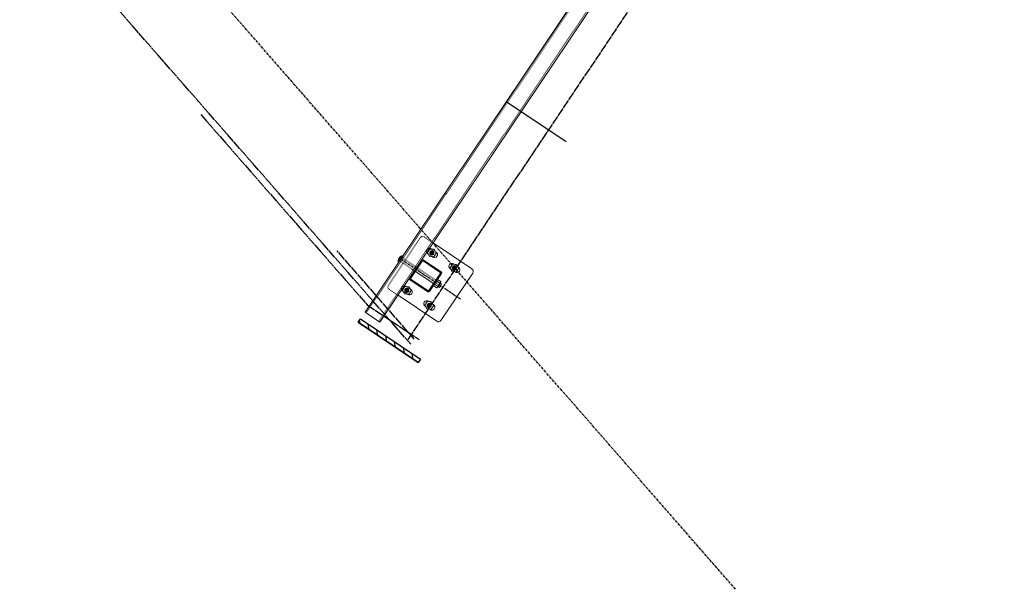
# Model space of a CAD drawing. Header units: inches. Extents: x 26089988 to 26091477, y 7484334 to 7485711.
# Tile 1 of 35: x 26090317 to 26090481, y 7484450 to 7484544. Entities that reach past the tile are written whole.
import ezdxf

# ---------------------------------------------------------------- set-up
doc = ezdxf.new("R2010")
doc.units = ezdxf.units.IN
doc.header["$MEASUREMENT"] = 0
for name, pattern in [('bcenterline', [0.5, 0.375, -0.03125, 0.0625, -0.03125]), ('bhiddenpr', [0.1875, 0.125, -0.0625]), ('brebarpr', [1.5625, 1.5, -0.0625]), ('DGN Style 2', [0.017105, 0.010263, -0.006842])]:
    doc.linetypes.add(name, pattern=pattern)
for name, color, linetype in [('BR_P_Brg_Centerline', 2, 'bcenterline'), ('BR_P_Gen_Joint_Filler', 2, 'Continuous'), ('BR_P_Rail_Centerline', 2, 'bcenterline'), ('BR_P_Rail_Hidden', 230, 'bhiddenpr'), ('BR_P_Rail_Object', 230, 'Continuous'), ('BR_P_Rail_Reinforcing', 30, 'brebarpr')]:
    doc.layers.add(name, color=color, linetype=linetype)

msp = doc.modelspace()

# ---------------------------------------------------------------- hatches: boundary and pattern name
at = {"layer": 'BR_P_Gen_Joint_Filler'}
h = msp.add_hatch(dxfattribs=at)
h.set_pattern_fill('ANSI31', color=256, scale=10)
h.set_pattern_definition([(101.15272, (26089666.6624, 7483892.577), (-1.2263939, -0.241781), [])])
h.paths.add_polyline_path([(26090373.75, 7484494.5), (26090373.4, 7484493.96), (26090383.36, 7484487.28), (26090383.72, 7484487.81)])
at = {"layer": 'BR_P_Rail_Object', "lineweight": 0}
h = msp.add_hatch(color=151, dxfattribs=at)
edge = h.paths.add_edge_path()
edge.add_arc((26090385.64, 7484505.49), 0.438, 56.1527, 416.1527, ccw=False)
h = msp.add_hatch(color=151, dxfattribs=at)
edge = h.paths.add_edge_path()
edge.add_arc((26090385.64, 7484505.49), 0.438, 56.1527, 416.1527, ccw=False)
h = msp.add_hatch(color=151, dxfattribs=at)
edge = h.paths.add_edge_path()
edge.add_arc((26090389.38, 7484502.98), 0.438, 56.1527, 416.1527, ccw=False)
h = msp.add_hatch(color=151, dxfattribs=at)
edge = h.paths.add_edge_path()
edge.add_arc((26090381.46, 7484499.26), 0.438, 56.1527, 416.1527, ccw=False)
h = msp.add_hatch(color=151, dxfattribs=at)
edge = h.paths.add_edge_path()
edge.add_arc((26090381.46, 7484499.26), 0.438, 56.1527, 416.1527, ccw=False)
h = msp.add_hatch(color=151, dxfattribs=at)
edge = h.paths.add_edge_path()
edge.add_arc((26090385.2, 7484496.75), 0.438, 56.1527, 416.1527, ccw=False)

# ---------------------------------------------------------------- linework, layer by layer
at = {"layer": 'BR_P_Brg_Centerline'}
msp.add_line((26090436.15, 7484449.54), (26089988.06, 7484962.24), dxfattribs=at)
at = {"layer": 'BR_P_Gen_Joint_Filler'}
msp.add_lwpolyline([(26090373.4, 7484493.96), (26090373.75, 7484494.5), (26090383.72, 7484487.81), (26090383.36, 7484487.28)], close=True, dxfattribs=at)
at = {"layer": 'BR_P_Rail_Centerline'}
msp.add_line((26090390.4, 7484497.78), (26090380.44, 7484504.46), dxfattribs=at)
at = {"layer": 'BR_P_Rail_Hidden', "color": 1, "linetype": 'DGN Style 2', "lineweight": 0}
for p, q in [((26090374.73, 7484495.5), (26090807.65, 7485141.04)), ((26090376.8, 7484494.11), (26090809.73, 7485139.65)), ((26090383.71, 7484507.99), (26090378.42, 7484500.1)), ((26090383.71, 7484507.99), (26090378.42, 7484500.1)), ((26090384.4, 7484508.13), (26090385.85, 7484507.15)), ((26090384.4, 7484508.13), (26090385.85, 7484507.15)), ((26090385.61, 7484506.12), (26090386.23, 7484505.69)), ((26090385.61, 7484506.12), (26090386.23, 7484505.69)), ((26090385.05, 7484505.28), (26090385.68, 7484504.86)), ((26090385.05, 7484505.28), (26090385.68, 7484504.86)), ((26090388.79, 7484502.78), (26090389.42, 7484502.36)), ((26090389.34, 7484503.61), (26090389.97, 7484503.19)), ((26090378.55, 7484499.41), (26090380.01, 7484498.43)), ((26090378.55, 7484499.41), (26090380.01, 7484498.43)), ((26090380.87, 7484499.06), (26090381.5, 7484498.63)), ((26090380.87, 7484499.06), (26090381.5, 7484498.63)), ((26090381.43, 7484499.89), (26090382.06, 7484499.46)), ((26090381.43, 7484499.89), (26090382.06, 7484499.46)), ((26090384.61, 7484496.55), (26090385.24, 7484496.13)), ((26090385.17, 7484497.38), (26090385.79, 7484496.96))]:
    msp.add_line(p, q, dxfattribs=at)
at = {"layer": 'BR_P_Rail_Hidden', "color": 1, "linetype": 'DGN Style 2'}
for p, q in [((26090380.18, 7484504.07), (26090380.36, 7484503.95)), ((26090380.18, 7484504.07), (26090380.36, 7484503.95)), ((26090380.88, 7484504.73), (26090380.36, 7484503.95)), ((26090380.88, 7484504.73), (26090380.36, 7484503.95)), ((26090380.45, 7484504.08), (26090386.08, 7484500.3)), ((26090380.7, 7484504.85), (26090380.88, 7484504.73)), ((26090380.7, 7484504.85), (26090380.88, 7484504.73)), ((26090380.79, 7484504.6), (26090386.43, 7484500.82))]:
    msp.add_line(p, q, dxfattribs=at)
at = {"layer": 'BR_P_Rail_Hidden', "color": 1, "linetype": 'DGN Style 2', "lineweight": 0}
msp.add_arc((26090384.12, 7484507.71), 0.5, 56.1527, 146.1527, dxfattribs=at)
msp.add_arc((26090384.12, 7484507.71), 0.5, 56.1527, 146.1527, dxfattribs=at)
at = {"layer": 'BR_P_Rail_Hidden', "color": 1, "linetype": 'DGN Style 2', "lineweight": 0, "extrusion": (0, 0, -1)}
msp.add_arc((-26090378.83, 7484499.82), 0.5, 303.8473, 33.8473, dxfattribs=at)
msp.add_arc((-26090378.83, 7484499.82), 0.5, 303.8473, 33.8473, dxfattribs=at)
at = {"layer": 'BR_P_Rail_Object', "color": 2, "lineweight": 13}
for p, q in [((26090374.52, 7484495.64), (26090807.45, 7485141.18)), ((26090809.94, 7485139.51), (26090377.01, 7484493.97)), ((26090377.01, 7484493.97), (26090374.52, 7484495.64))]:
    msp.add_line(p, q, dxfattribs=at)
at = {"layer": 'BR_P_Rail_Object'}
for p, q in [((26090407.95, 7484523.94), (26090397.98, 7484530.62)), ((26090373.75, 7484494.5), (26090383.72, 7484487.81)), ((26090373.4, 7484493.96), (26090383.36, 7484487.28))]:
    msp.add_line(p, q, dxfattribs=at)
at = {"layer": 'BR_P_Rail_Object', "color": 5, "lineweight": 0}
for p, q in [((26090385.51, 7484506.18), (26090385.61, 7484506.12)), ((26090385.51, 7484506.18), (26090385.61, 7484506.12)), ((26090386.23, 7484505.69), (26090386.34, 7484505.63)), ((26090386.23, 7484505.69), (26090386.34, 7484505.63)), ((26090383.93, 7484504.29), (26090381.93, 7484501.3)), ((26090383.93, 7484504.29), (26090381.93, 7484501.3)), ((26090384.03, 7484504.12), (26090382.12, 7484501.27)), ((26090384.03, 7484504.12), (26090382.12, 7484501.27)), ((26090384.18, 7484504.15), (26090387.04, 7484502.24)), ((26090384.21, 7484504.34), (26090387.2, 7484502.34)), ((26090384.95, 7484505.35), (26090385.05, 7484505.28)), ((26090384.95, 7484505.35), (26090385.05, 7484505.28)), ((26090385.68, 7484504.86), (26090385.78, 7484504.8)), ((26090385.68, 7484504.86), (26090385.78, 7484504.8)), ((26090388.69, 7484502.85), (26090388.79, 7484502.78)), ((26090389.24, 7484503.68), (26090389.34, 7484503.61)), ((26090389.42, 7484502.36), (26090389.52, 7484502.29)), ((26090389.97, 7484503.19), (26090390.07, 7484503.12)), ((26090381.98, 7484501.02), (26090384.97, 7484499.01)), ((26090382.15, 7484501.12), (26090385, 7484499.2)), ((26090387.07, 7484502.09), (26090385.15, 7484499.23)), ((26090387.25, 7484502.06), (26090385.25, 7484499.07)), ((26090380.77, 7484499.12), (26090380.87, 7484499.06)), ((26090380.77, 7484499.12), (26090380.87, 7484499.06)), ((26090381.33, 7484499.95), (26090381.43, 7484499.89)), ((26090381.33, 7484499.95), (26090381.43, 7484499.89)), ((26090382.06, 7484499.46), (26090382.16, 7484499.4)), ((26090382.06, 7484499.46), (26090382.16, 7484499.4)), ((26090381.5, 7484498.63), (26090381.6, 7484498.57)), ((26090381.5, 7484498.63), (26090381.6, 7484498.57)), ((26090385.07, 7484497.45), (26090385.17, 7484497.38)), ((26090384.51, 7484496.62), (26090384.61, 7484496.55)), ((26090385.24, 7484496.13), (26090385.34, 7484496.06)), ((26090385.79, 7484496.96), (26090385.9, 7484496.89))]:
    msp.add_line(p, q, dxfattribs=at)
at = {"layer": 'BR_P_Rail_Object', "color": 5, "lineweight": 13}
for p, q in [((26090385.85, 7484507.15), (26090392.29, 7484502.84)), ((26090392.43, 7484502.14), (26090387.14, 7484494.25)), ((26090380.01, 7484498.43), (26090386.44, 7484494.12))]:
    msp.add_line(p, q, dxfattribs=at)
at = {"layer": 'BR_P_Rail_Object', "color": 151, "linetype": 'Continuous', "lineweight": 13}
for p, q in [((26090380.02, 7484504.16), (26090380.27, 7484504.2)), ((26090380.02, 7484504.16), (26090380.27, 7484504.2)), ((26090380.02, 7484504.14), (26090380.25, 7484504.19)), ((26090380.02, 7484504.14), (26090380.25, 7484504.19)), ((26090380.02, 7484504.13), (26090380.24, 7484504.17)), ((26090380.02, 7484504.13), (26090380.24, 7484504.17)), ((26090380.02, 7484504.12), (26090380.23, 7484504.16)), ((26090380.02, 7484504.12), (26090380.23, 7484504.16)), ((26090380.02, 7484504.1), (26090380.22, 7484504.14)), ((26090380.02, 7484504.1), (26090380.22, 7484504.14)), ((26090380.06, 7484503.9), (26090380.02, 7484504.1)), ((26090380.06, 7484503.9), (26090380.02, 7484504.1)), ((26090380.03, 7484504.25), (26090380.34, 7484504.31)), ((26090380.03, 7484504.25), (26090380.34, 7484504.31)), ((26090380.03, 7484504.24), (26090380.33, 7484504.3)), ((26090380.03, 7484504.24), (26090380.33, 7484504.3)), ((26090380.03, 7484504.23), (26090380.32, 7484504.28)), ((26090380.03, 7484504.23), (26090380.32, 7484504.28)), ((26090380.03, 7484504.21), (26090380.31, 7484504.27)), ((26090380.03, 7484504.21), (26090380.31, 7484504.27)), ((26090380.1, 7484503.95), (26090380.03, 7484504.26)), ((26090380.1, 7484503.95), (26090380.03, 7484504.26)), ((26090380.03, 7484504.2), (26090380.3, 7484504.25)), ((26090380.03, 7484504.2), (26090380.3, 7484504.25)), ((26090380.03, 7484504.18), (26090380.29, 7484504.24)), ((26090380.03, 7484504.18), (26090380.29, 7484504.24)), ((26090380.03, 7484504.17), (26090380.28, 7484504.22)), ((26090380.08, 7484503.94), (26090380.03, 7484504.22)), ((26090380.03, 7484504.17), (26090380.28, 7484504.22)), ((26090380.08, 7484503.94), (26090380.03, 7484504.22)), ((26090380.07, 7484503.92), (26090380.03, 7484504.17)), ((26090380.07, 7484503.92), (26090380.03, 7484504.17)), ((26090380.03, 7484504.09), (26090380.21, 7484504.13)), ((26090380.03, 7484504.09), (26090380.21, 7484504.13)), ((26090380.03, 7484504.08), (26090380.2, 7484504.11)), ((26090380.03, 7484504.08), (26090380.2, 7484504.11)), ((26090380.03, 7484504.06), (26090380.19, 7484504.09)), ((26090380.03, 7484504.06), (26090380.19, 7484504.09)), ((26090380.03, 7484504.05), (26090380.18, 7484504.08)), ((26090380.03, 7484504.05), (26090380.18, 7484504.08)), ((26090380.03, 7484504.04), (26090380.17, 7484504.06)), ((26090380.03, 7484504.04), (26090380.17, 7484504.06)), ((26090380.03, 7484504.02), (26090380.16, 7484504.05)), ((26090380.03, 7484504.02), (26090380.16, 7484504.05)), ((26090380.03, 7484504.01), (26090380.15, 7484504.03)), ((26090380.03, 7484504.01), (26090380.15, 7484504.03)), ((26090380.03, 7484504), (26090380.14, 7484504.02)), ((26090380.03, 7484504), (26090380.14, 7484504.02)), ((26090380.04, 7484504.31), (26090380.38, 7484504.38)), ((26090380.04, 7484504.31), (26090380.38, 7484504.38)), ((26090380.04, 7484504.3), (26090380.37, 7484504.36)), ((26090380.04, 7484504.3), (26090380.37, 7484504.36)), ((26090380.04, 7484504.28), (26090380.36, 7484504.35)), ((26090380.04, 7484504.28), (26090380.36, 7484504.35)), ((26090380.04, 7484504.27), (26090380.35, 7484504.33)), ((26090380.04, 7484504.27), (26090380.35, 7484504.33)), ((26090380.11, 7484503.97), (26090380.04, 7484504.3)), ((26090380.11, 7484503.97), (26090380.04, 7484504.3)), ((26090380.04, 7484503.98), (26090380.13, 7484504)), ((26090380.04, 7484503.98), (26090380.13, 7484504)), ((26090380.04, 7484503.97), (26090380.12, 7484503.99)), ((26090380.04, 7484503.97), (26090380.12, 7484503.99)), ((26090380.04, 7484503.96), (26090380.11, 7484503.97)), ((26090380.04, 7484503.96), (26090380.11, 7484503.97)), ((26090380.04, 7484503.94), (26090380.1, 7484503.95)), ((26090380.04, 7484503.94), (26090380.1, 7484503.95)), ((26090380.05, 7484504.35), (26090380.41, 7484504.42)), ((26090380.05, 7484504.35), (26090380.41, 7484504.42)), ((26090380.05, 7484504.34), (26090380.4, 7484504.41)), ((26090380.05, 7484504.34), (26090380.4, 7484504.41)), ((26090380.05, 7484504.32), (26090380.39, 7484504.39)), ((26090380.05, 7484504.32), (26090380.39, 7484504.39)), ((26090380.13, 7484504), (26090380.05, 7484504.36)), ((26090380.13, 7484504), (26090380.05, 7484504.36)), ((26090380.12, 7484503.98), (26090380.05, 7484504.33)), ((26090380.12, 7484503.98), (26090380.05, 7484504.33)), ((26090380.06, 7484504.4), (26090380.44, 7484504.47)), ((26090380.06, 7484504.4), (26090380.44, 7484504.47)), ((26090380.06, 7484504.38), (26090380.43, 7484504.45)), ((26090380.06, 7484504.38), (26090380.43, 7484504.45)), ((26090380.06, 7484504.37), (26090380.42, 7484504.44)), ((26090380.06, 7484504.37), (26090380.42, 7484504.44)), ((26090380.14, 7484504.01), (26090380.06, 7484504.39)), ((26090380.14, 7484504.01), (26090380.06, 7484504.39)), ((26090380.07, 7484504.42), (26090380.46, 7484504.5)), ((26090380.07, 7484504.42), (26090380.46, 7484504.5)), ((26090380.07, 7484504.41), (26090380.45, 7484504.49)), ((26090380.07, 7484504.41), (26090380.45, 7484504.49)), ((26090380.15, 7484504.03), (26090380.07, 7484504.42)), ((26090380.15, 7484504.03), (26090380.07, 7484504.42)), ((26090380.08, 7484504.45), (26090380.49, 7484504.53)), ((26090380.08, 7484504.45), (26090380.49, 7484504.53)), ((26090380.08, 7484504.44), (26090380.48, 7484504.52)), ((26090380.08, 7484504.44), (26090380.48, 7484504.52)), ((26090380.16, 7484504.05), (26090380.08, 7484504.44)), ((26090380.16, 7484504.05), (26090380.08, 7484504.44)), ((26090380.09, 7484504.47), (26090380.5, 7484504.55)), ((26090380.09, 7484504.47), (26090380.5, 7484504.55)), ((26090380.17, 7484504.06), (26090380.09, 7484504.47)), ((26090380.17, 7484504.06), (26090380.09, 7484504.47)), ((26090380.1, 7484504.5), (26090380.52, 7484504.58)), ((26090380.1, 7484504.5), (26090380.52, 7484504.58)), ((26090380.1, 7484504.48), (26090380.51, 7484504.56)), ((26090380.1, 7484504.48), (26090380.51, 7484504.56)), ((26090380.18, 7484504.08), (26090380.1, 7484504.49)), ((26090380.18, 7484504.08), (26090380.1, 7484504.49)), ((26090380.11, 7484504.51), (26090380.53, 7484504.6)), ((26090380.11, 7484504.51), (26090380.53, 7484504.6)), ((26090380.19, 7484504.09), (26090380.11, 7484504.51)), ((26090380.19, 7484504.09), (26090380.11, 7484504.51)), ((26090380.12, 7484504.54), (26090380.55, 7484504.63)), ((26090380.12, 7484504.54), (26090380.55, 7484504.63)), ((26090380.12, 7484504.53), (26090380.54, 7484504.61)), ((26090380.12, 7484504.53), (26090380.54, 7484504.61)), ((26090380.2, 7484504.11), (26090380.12, 7484504.53)), ((26090380.2, 7484504.11), (26090380.12, 7484504.53)), ((26090380.13, 7484504.56), (26090380.56, 7484504.64)), ((26090380.13, 7484504.56), (26090380.56, 7484504.64)), ((26090380.21, 7484504.12), (26090380.13, 7484504.55)), ((26090380.21, 7484504.12), (26090380.13, 7484504.55)), ((26090380.14, 7484504.57), (26090380.57, 7484504.66)), ((26090380.14, 7484504.57), (26090380.57, 7484504.66)), ((26090380.22, 7484504.14), (26090380.14, 7484504.57)), ((26090380.22, 7484504.14), (26090380.14, 7484504.57)), ((26090380.15, 7484504.59), (26090380.58, 7484504.67)), ((26090380.15, 7484504.59), (26090380.58, 7484504.67)), ((26090380.23, 7484504.15), (26090380.15, 7484504.59)), ((26090380.23, 7484504.15), (26090380.15, 7484504.59)), ((26090380.16, 7484504.6), (26090380.59, 7484504.69)), ((26090380.16, 7484504.6), (26090380.59, 7484504.69)), ((26090380.24, 7484504.17), (26090380.16, 7484504.6)), ((26090380.24, 7484504.17), (26090380.16, 7484504.6)), ((26090380.17, 7484504.62), (26090380.6, 7484504.71)), ((26090380.17, 7484504.62), (26090380.6, 7484504.71)), ((26090380.25, 7484504.19), (26090380.17, 7484504.62)), ((26090380.25, 7484504.19), (26090380.17, 7484504.62)), ((26090380.18, 7484504.64), (26090380.61, 7484504.72)), ((26090380.18, 7484504.64), (26090380.61, 7484504.72)), ((26090380.26, 7484504.2), (26090380.18, 7484504.64)), ((26090380.26, 7484504.2), (26090380.18, 7484504.64)), ((26090380.19, 7484504.65), (26090380.62, 7484504.74)), ((26090380.19, 7484504.65), (26090380.62, 7484504.74)), ((26090380.27, 7484504.22), (26090380.19, 7484504.65)), ((26090380.27, 7484504.22), (26090380.19, 7484504.65)), ((26090380.2, 7484504.67), (26090380.63, 7484504.75)), ((26090380.2, 7484504.67), (26090380.63, 7484504.75)), ((26090380.28, 7484504.23), (26090380.2, 7484504.67)), ((26090380.28, 7484504.23), (26090380.2, 7484504.67)), ((26090380.21, 7484504.68), (26090380.64, 7484504.77)), ((26090380.21, 7484504.68), (26090380.64, 7484504.77)), ((26090380.29, 7484504.25), (26090380.21, 7484504.68)), ((26090380.29, 7484504.25), (26090380.21, 7484504.68)), ((26090380.22, 7484504.7), (26090380.65, 7484504.78)), ((26090380.22, 7484504.7), (26090380.65, 7484504.78)), ((26090380.31, 7484504.26), (26090380.22, 7484504.69)), ((26090380.31, 7484504.26), (26090380.22, 7484504.69)), ((26090380.32, 7484504.28), (26090380.23, 7484504.71)), ((26090380.32, 7484504.28), (26090380.23, 7484504.71)), ((26090380.24, 7484504.72), (26090380.66, 7484504.8)), ((26090380.24, 7484504.72), (26090380.66, 7484504.8)), ((26090380.33, 7484504.3), (26090380.24, 7484504.72)), ((26090380.33, 7484504.3), (26090380.24, 7484504.72)), ((26090380.25, 7484504.73), (26090380.67, 7484504.82)), ((26090380.25, 7484504.73), (26090380.67, 7484504.82)), ((26090380.34, 7484504.31), (26090380.25, 7484504.73)), ((26090380.34, 7484504.31), (26090380.25, 7484504.73)), ((26090380.35, 7484504.33), (26090380.26, 7484504.75)), ((26090380.35, 7484504.33), (26090380.26, 7484504.75)), ((26090380.27, 7484504.75), (26090380.69, 7484504.83)), ((26090380.27, 7484504.75), (26090380.69, 7484504.83)), ((26090380.28, 7484504.77), (26090380.7, 7484504.85)), ((26090380.28, 7484504.77), (26090380.7, 7484504.85)), ((26090380.36, 7484504.34), (26090380.28, 7484504.76)), ((26090380.36, 7484504.34), (26090380.28, 7484504.76)), ((26090380.37, 7484504.36), (26090380.29, 7484504.77)), ((26090380.37, 7484504.36), (26090380.29, 7484504.77)), ((26090380.3, 7484504.78), (26090380.71, 7484504.86)), ((26090380.3, 7484504.78), (26090380.71, 7484504.86)), ((26090380.38, 7484504.37), (26090380.3, 7484504.78)), ((26090380.38, 7484504.37), (26090380.3, 7484504.78)), ((26090380.39, 7484504.39), (26090380.31, 7484504.79)), ((26090380.39, 7484504.39), (26090380.31, 7484504.79)), ((26090380.32, 7484504.8), (26090380.72, 7484504.88)), ((26090380.32, 7484504.8), (26090380.72, 7484504.88)), ((26090380.4, 7484504.41), (26090380.32, 7484504.8)), ((26090380.4, 7484504.41), (26090380.32, 7484504.8)), ((26090380.41, 7484504.42), (26090380.33, 7484504.81)), ((26090380.41, 7484504.42), (26090380.33, 7484504.81)), ((26090380.34, 7484504.82), (26090380.73, 7484504.89)), ((26090380.34, 7484504.82), (26090380.73, 7484504.89)), ((26090380.42, 7484504.44), (26090380.34, 7484504.82)), ((26090380.42, 7484504.44), (26090380.34, 7484504.82)), ((26090380.36, 7484504.83), (26090380.74, 7484504.91)), ((26090380.36, 7484504.83), (26090380.74, 7484504.91)), ((26090380.43, 7484504.45), (26090380.36, 7484504.83)), ((26090380.43, 7484504.45), (26090380.36, 7484504.83)), ((26090380.44, 7484504.47), (26090380.37, 7484504.84)), ((26090380.44, 7484504.47), (26090380.37, 7484504.84)), ((26090380.38, 7484504.85), (26090380.75, 7484504.92)), ((26090380.38, 7484504.85), (26090380.75, 7484504.92)), ((26090380.45, 7484504.48), (26090380.38, 7484504.85)), ((26090380.45, 7484504.48), (26090380.38, 7484504.85)), ((26090380.46, 7484504.5), (26090380.39, 7484504.86)), ((26090380.46, 7484504.5), (26090380.39, 7484504.86)), ((26090380.47, 7484504.51), (26090380.4, 7484504.87)), ((26090380.47, 7484504.51), (26090380.4, 7484504.87)), ((26090380.41, 7484504.87), (26090380.76, 7484504.94)), ((26090380.41, 7484504.87), (26090380.76, 7484504.94)), ((26090380.48, 7484504.53), (26090380.42, 7484504.88)), ((26090380.48, 7484504.53), (26090380.42, 7484504.88)), ((26090380.43, 7484504.89), (26090380.77, 7484504.96)), ((26090380.43, 7484504.89), (26090380.77, 7484504.96)), ((26090380.49, 7484504.55), (26090380.43, 7484504.89)), ((26090380.49, 7484504.55), (26090380.43, 7484504.89)), ((26090380.5, 7484504.56), (26090380.44, 7484504.89)), ((26090380.5, 7484504.56), (26090380.44, 7484504.89)), ((26090380.52, 7484504.58), (26090380.45, 7484504.9)), ((26090380.52, 7484504.58), (26090380.45, 7484504.9)), ((26090380.46, 7484504.91), (26090380.78, 7484504.97)), ((26090380.46, 7484504.91), (26090380.78, 7484504.97)), ((26090380.53, 7484504.59), (26090380.46, 7484504.91)), ((26090380.53, 7484504.59), (26090380.46, 7484504.91)), ((26090380.54, 7484504.61), (26090380.48, 7484504.92)), ((26090380.54, 7484504.61), (26090380.48, 7484504.92)), ((26090380.55, 7484504.62), (26090380.49, 7484504.92)), ((26090380.55, 7484504.62), (26090380.49, 7484504.92)), ((26090380.5, 7484504.93), (26090380.79, 7484504.99)), ((26090380.5, 7484504.93), (26090380.79, 7484504.99)), ((26090380.56, 7484504.64), (26090380.5, 7484504.93)), ((26090380.56, 7484504.64), (26090380.5, 7484504.93)), ((26090380.57, 7484504.66), (26090380.51, 7484504.94)), ((26090380.57, 7484504.66), (26090380.51, 7484504.94)), ((26090380.58, 7484504.67), (26090380.52, 7484504.94)), ((26090380.58, 7484504.67), (26090380.52, 7484504.94)), ((26090380.54, 7484504.95), (26090380.8, 7484505)), ((26090380.54, 7484504.95), (26090380.8, 7484505)), ((26090380.59, 7484504.69), (26090380.54, 7484504.95)), ((26090380.59, 7484504.69), (26090380.54, 7484504.95)), ((26090380.6, 7484504.7), (26090380.55, 7484504.96)), ((26090380.6, 7484504.7), (26090380.55, 7484504.96)), ((26090380.61, 7484504.72), (26090380.56, 7484504.96)), ((26090380.61, 7484504.72), (26090380.56, 7484504.96)), ((26090380.62, 7484504.73), (26090380.57, 7484504.97)), ((26090380.62, 7484504.73), (26090380.57, 7484504.97)), ((26090380.63, 7484504.75), (26090380.59, 7484504.97)), ((26090380.63, 7484504.75), (26090380.59, 7484504.97)), ((26090380.6, 7484504.98), (26090380.81, 7484505.02)), ((26090380.6, 7484504.98), (26090380.81, 7484505.02)), ((26090380.64, 7484504.77), (26090380.6, 7484504.98)), ((26090380.64, 7484504.77), (26090380.6, 7484504.98)), ((26090380.65, 7484504.78), (26090380.61, 7484504.98)), ((26090380.65, 7484504.78), (26090380.61, 7484504.98)), ((26090380.66, 7484504.8), (26090380.62, 7484504.99)), ((26090380.66, 7484504.8), (26090380.62, 7484504.99)), ((26090380.67, 7484504.81), (26090380.64, 7484504.99)), ((26090380.67, 7484504.81), (26090380.64, 7484504.99)), ((26090380.68, 7484504.83), (26090380.65, 7484505)), ((26090380.68, 7484504.83), (26090380.65, 7484505)), ((26090380.69, 7484504.84), (26090380.66, 7484505)), ((26090380.69, 7484504.84), (26090380.66, 7484505)), ((26090380.7, 7484504.86), (26090380.68, 7484505)), ((26090380.7, 7484504.86), (26090380.68, 7484505)), ((26090380.71, 7484504.88), (26090380.69, 7484505.01)), ((26090380.71, 7484504.88), (26090380.69, 7484505.01)), ((26090380.7, 7484505.01), (26090380.82, 7484505.03)), ((26090380.7, 7484505.01), (26090380.82, 7484505.03)), ((26090380.73, 7484504.89), (26090380.7, 7484505.01)), ((26090380.73, 7484504.89), (26090380.7, 7484505.01)), ((26090380.74, 7484504.91), (26090380.71, 7484505.01)), ((26090380.74, 7484504.91), (26090380.71, 7484505.01)), ((26090380.75, 7484504.92), (26090380.73, 7484505.02)), ((26090380.75, 7484504.92), (26090380.73, 7484505.02)), ((26090380.76, 7484504.94), (26090380.74, 7484505.02)), ((26090380.76, 7484504.94), (26090380.74, 7484505.02)), ((26090380.77, 7484504.95), (26090380.75, 7484505.02)), ((26090380.77, 7484504.95), (26090380.75, 7484505.02)), ((26090380.78, 7484504.97), (26090380.77, 7484505.03)), ((26090380.78, 7484504.97), (26090380.77, 7484505.03)), ((26090380.79, 7484504.98), (26090380.78, 7484505.03)), ((26090380.79, 7484504.98), (26090380.78, 7484505.03)), ((26090380.8, 7484505), (26090380.79, 7484505.03)), ((26090380.8, 7484505), (26090380.79, 7484505.03)), ((26090380.81, 7484505.02), (26090380.81, 7484505.03)), ((26090380.81, 7484505.02), (26090380.81, 7484505.03)), ((26090380.82, 7484505.03), (26090380.82, 7484505.03)), ((26090380.82, 7484505.03), (26090380.82, 7484505.03)), ((26090380.05, 7484503.93), (26090380.09, 7484503.94)), ((26090380.05, 7484503.93), (26090380.09, 7484503.94)), ((26090380.05, 7484503.92), (26090380.08, 7484503.92)), ((26090380.05, 7484503.92), (26090380.08, 7484503.92)), ((26090380.05, 7484503.9), (26090380.07, 7484503.91)), ((26090380.05, 7484503.9), (26090380.07, 7484503.91))]:
    msp.add_line(p, q, dxfattribs=at)
at = {"layer": 'BR_P_Rail_Object', "color": 151, "lineweight": 13}
for p, q in [((26090386.95, 7484500.47), (26090386.43, 7484500.82)), ((26090386.6, 7484501.08), (26090387.13, 7484500.73)), ((26090385.9, 7484500.05), (26090386.43, 7484499.69)), ((26090386.6, 7484499.95), (26090386.08, 7484500.3)), ((26090386.62, 7484499.88), (26090386.5, 7484499.71)), ((26090386.62, 7484499.88), (26090386.68, 7484499.97)), ((26090386.65, 7484499.92), (26090386.91, 7484499.75)), ((26090386.97, 7484500.4), (26090386.68, 7484499.97)), ((26090387.26, 7484500.27), (26090386.91, 7484499.75)), ((26090386.97, 7484500.4), (26090387.03, 7484500.49)), ((26090387, 7484500.44), (26090387.26, 7484500.27)), ((26090387.14, 7484500.66), (26090387.03, 7484500.49))]:
    msp.add_line(p, q, dxfattribs=at)
at = {"layer": 'BR_P_Rail_Object', "color": 151, "linetype": 'Continuous', "lineweight": 0, "flags": 128}
for points in [[(26090384.92, 7484505.54), (26090385.24, 7484504.89), (26090385.96, 7484504.84), (26090386.36, 7484505.44), (26090386.04, 7484506.09), (26090385.32, 7484506.13), (26090384.92, 7484505.54)], [(26090384.92, 7484505.54), (26090385.24, 7484504.89), (26090385.96, 7484504.84), (26090386.36, 7484505.44), (26090386.04, 7484506.09), (26090385.32, 7484506.13), (26090384.92, 7484505.54)], [(26090388.66, 7484503.03), (26090388.98, 7484502.39), (26090389.7, 7484502.34), (26090390.1, 7484502.93), (26090389.78, 7484503.58), (26090389.06, 7484503.63), (26090388.66, 7484503.03)], [(26090380.75, 7484499.31), (26090381.06, 7484498.66), (26090381.78, 7484498.61), (26090382.18, 7484499.21), (26090381.86, 7484499.86), (26090381.15, 7484499.91), (26090380.75, 7484499.31)], [(26090380.75, 7484499.31), (26090381.06, 7484498.66), (26090381.78, 7484498.61), (26090382.18, 7484499.21), (26090381.86, 7484499.86), (26090381.15, 7484499.91), (26090380.75, 7484499.31)], [(26090384.48, 7484496.8), (26090384.8, 7484496.16), (26090385.52, 7484496.11), (26090385.92, 7484496.71), (26090385.6, 7484497.35), (26090384.88, 7484497.4), (26090384.48, 7484496.8)]]:
    msp.add_lwpolyline(points, close=True, dxfattribs=at)
at = {"layer": 'BR_P_Rail_Object', "color": 151, "linetype": 'Continuous', "lineweight": 13, "flags": 128}
msp.add_lwpolyline([(26090381.46, 7484499.26), (26090381.46, 7484499.26)], dxfattribs=at)
msp.add_lwpolyline([(26090381.46, 7484499.26), (26090381.46, 7484499.26)], dxfattribs=at)
at = {"layer": 'BR_P_Rail_Object', "color": 5, "lineweight": 0, "extrusion": (0, 0, -1)}
for centre, radius, start, end in [((-26090385.23, 7484505.77), 0.5, 303.8473, 33.8473), ((-26090385.23, 7484505.77), 0.5, 303.8473, 33.8473), ((-26090385.23, 7484505.77), 0.5, 33.8473, 123.8473), ((-26090385.23, 7484505.77), 0.5, 33.8473, 123.8473), ((-26090384.12, 7484504.06), 0.107, 33.8473, 123.8473), ((-26090384.12, 7484504.06), 0.107, 33.8473, 123.8473), ((-26090386.06, 7484505.21), 0.5, 213.8473, 303.8473), ((-26090387.09, 7484502.17), 0.2, 123.8473, 213.8473), ((-26090388.96, 7484503.26), 0.5, 303.8473, 33.8473), ((-26090388.96, 7484503.26), 0.5, 33.8473, 123.8473), ((-26090389.79, 7484502.7), 0.5, 213.8473, 303.8473), ((-26090386.98, 7484502.15), 0.107, 123.8473, 213.8473), ((-26090381.05, 7484499.54), 0.5, 303.8473, 33.8473), ((-26090381.05, 7484499.54), 0.5, 303.8473, 33.8473), ((-26090381.05, 7484499.54), 0.5, 33.8473, 123.8473), ((-26090381.05, 7484499.54), 0.5, 33.8473, 123.8473), ((-26090385.06, 7484499.29), 0.107, 213.8473, 303.8473), ((-26090381.88, 7484498.98), 0.5, 213.8473, 303.8473), ((-26090384.79, 7484497.03), 0.5, 33.8473, 123.8473), ((-26090384.79, 7484497.03), 0.5, 303.8473, 33.8473), ((-26090385.62, 7484496.48), 0.5, 213.8473, 303.8473)]:
    msp.add_arc(centre, radius, start, end, dxfattribs=at)
at = {"layer": 'BR_P_Rail_Object', "color": 5, "lineweight": 0}
for centre, radius, start, end in [((26090386.06, 7484505.21), 0.5, 326.1527, 56.1527), ((26090384.1, 7484504.18), 0.2, 56.1527, 146.1527), ((26090384.1, 7484504.18), 0.2, 56.1527, 146.1527), ((26090389.79, 7484502.7), 0.5, 326.1527, 56.1527), ((26090382.09, 7484501.19), 0.2, 146.1527, 236.1527), ((26090382.09, 7484501.19), 0.2, 146.1527, 236.1527), ((26090382.21, 7484501.21), 0.107, 146.1527, 236.1527), ((26090382.21, 7484501.21), 0.107, 146.1527, 236.1527), ((26090381.88, 7484498.98), 0.5, 326.1527, 56.1527), ((26090385.08, 7484499.18), 0.2, 236.1527, 326.1527), ((26090385.62, 7484496.48), 0.5, 326.1527, 56.1527)]:
    msp.add_arc(centre, radius, start, end, dxfattribs=at)
at = {"layer": 'BR_P_Rail_Object', "color": 151, "linetype": 'Continuous', "lineweight": 13}
msp.add_arc((26090380.94, 7484504.13), 0.912, 97.2648, 195.0406, dxfattribs=at)
msp.add_arc((26090380.94, 7484504.13), 0.912, 97.2648, 195.0406, dxfattribs=at)
at = {"layer": 'BR_P_Rail_Object', "color": 5, "lineweight": 13}
for centre, start, end in [((26090392.01, 7484502.42), 326.1527, 56.1527), ((26090386.72, 7484494.53), 236.1527, 326.1527)]:
    msp.add_arc(centre, 0.5, start, end, dxfattribs=at)
at = {"layer": 'BR_P_Rail_Object', "color": 151, "lineweight": 13, "extrusion": (0, 0, -1)}
for centre, start, end in [((-26090387.1, 7484500.69), 123.8473, 213.8473), ((-26090386.46, 7484499.74), 213.8473, 303.8473), ((-26090386.58, 7484499.91), 123.8473, 213.8473), ((-26090386.92, 7484500.43), 123.8473, 213.8473)]:
    msp.add_arc(centre, 0.0533, start, end, dxfattribs=at)
at = {"layer": 'BR_P_Rail_Object', "color": 151, "lineweight": 13}
for centre in [(26090386.63, 7484500), (26090386.98, 7484500.51)]:
    msp.add_arc(centre, 0.0533, 236.1527, 326.1527, dxfattribs=at)
at = {"layer": 'BR_P_Rail_Reinforcing'}
for p, q in [((26090347.23, 7484528.49), (26090374.87, 7484496.87)), ((26090374.87, 7484496.87), (26090383.5, 7484491.08))]:
    msp.add_line(p, q, dxfattribs=at)
for points in [[(26090381.69, 7484491.07), (26090515.6, 7484690.74), (26090516.45, 7484697.39), (26090532.04, 7484720.65)], [(26090382.14, 7484490.29), (26090319.93, 7484561.46)], [(26090382.72, 7484491.15), (26090369.9, 7484505.81)]]:
    msp.add_lwpolyline(points, dxfattribs=at)

doc.saveas('drawing.dxf')
